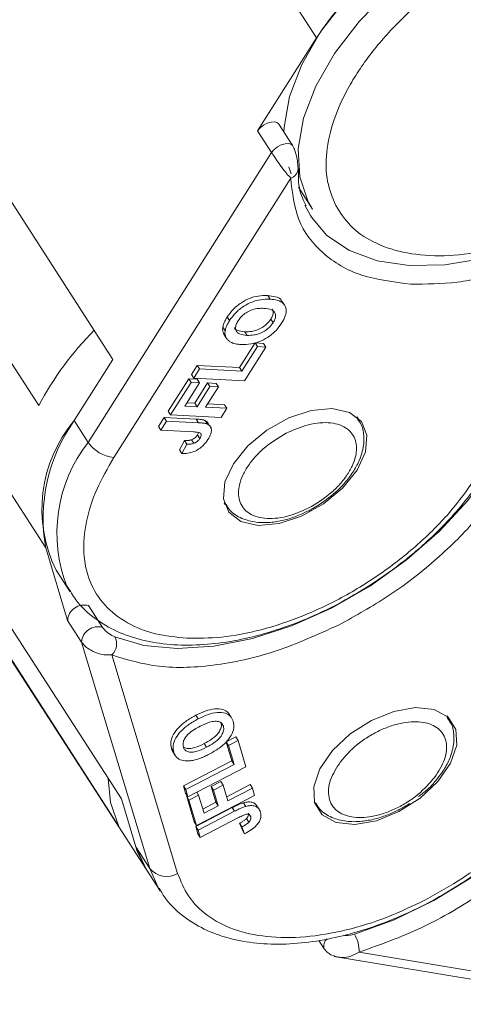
# Model space of a CAD drawing. Header units: millimetres. Extents: x 3187 to 3689, y -339 to 12.
# Tile 19 of 33: x 3466 to 3481, y -79 to -46. Entities that reach past the tile are written whole.
import ezdxf

# ---------------------------------------------------------------- set-up
doc = ezdxf.new("R2010")
doc.units = ezdxf.units.MM

msp = doc.modelspace()

# ---------------------------------------------------------------- linework, layer by layer
at = {"color": 7, "linetype": 'Continuous', "lineweight": 15}
for p, q in [((3466.756, -32.076), (3476.107, -46.565)), ((3469.306, -57.305), (3459.955, -42.817)), ((3476.107, -46.565), (3474.139, -49.673)), ((3466.829, -58.849), (3459.036, -46.776)), ((3457.711, -49.109), (3467.062, -63.597)), ((3475.315, -50.176), (3474.847, -49.452)), ((3474.139, -49.673), (3474.606, -50.398)), ((3474.606, -50.398), (3468.478, -60.076)), ((3475.177, -50.871), (3475.265, -51.107)), ((3469.332, -60.587), (3475.244, -51.249)), ((3475.502, -51.557), (3475.969, -52.282)), ((3475.969, -52.282), (3475.924, -52.209)), ((3474.476, -55.172), (3474.554, -55.293)), ((3475.037, -55.489), (3474.959, -55.369)), ((3473.124, -55.888), (3473.202, -56.009)), ((3472.977, -56.228), (3473.055, -56.349)), ((3474.581, -55.959), (3474.659, -56.08)), ((3473.013, -56.465), (3473.091, -56.585)), ((3473.785, -56.502), (3473.707, -56.381)), ((3473.534, -57.577), (3474.053, -56.757)), ((3473.612, -57.698), (3474.131, -56.878)), ((3474.413, -56.892), (3473.699, -58.019)), ((3474.053, -56.757), (3474.335, -56.772)), ((3474.053, -56.757), (3474.131, -56.878)), ((3474.131, -56.878), (3474.413, -56.892)), ((3474.413, -56.892), (3474.335, -56.772)), ((3469.588, -71.988), (3460.237, -57.5)), ((3468.011, -59.352), (3469.306, -57.305)), ((3471.928, -57.812), (3472.123, -57.504)), ((3472.123, -57.504), (3473.534, -57.577)), ((3472.123, -57.504), (3472.201, -57.625)), ((3471.928, -57.812), (3472.006, -57.932)), ((3472.006, -57.932), (3472.201, -57.625)), ((3472.201, -57.625), (3473.612, -57.698)), ((3473.534, -57.577), (3473.612, -57.698)), ((3471.151, -59.04), (3471.838, -57.954)), ((3471.229, -59.16), (3471.916, -58.074)), ((3472.198, -58.089), (3471.705, -58.868)), ((3471.838, -57.954), (3472.121, -57.968)), ((3471.838, -57.954), (3471.916, -58.074)), ((3471.916, -58.074), (3472.198, -58.089)), ((3473.699, -58.019), (3472.006, -57.932)), ((3472.04, -58.768), (3472.468, -58.092)), ((3472.118, -58.889), (3472.546, -58.213)), ((3472.121, -57.968), (3472.198, -58.089)), ((3472.468, -58.092), (3472.75, -58.106)), ((3472.468, -58.092), (3472.546, -58.213)), ((3472.546, -58.213), (3472.828, -58.227)), ((3472.75, -58.106), (3472.828, -58.227)), ((3472.828, -58.227), (3472.4, -58.903)), ((3471.705, -58.868), (3472.118, -58.889)), ((3471.777, -58.755), (3472.04, -58.768)), ((3472.04, -58.768), (3472.118, -58.889)), ((3472.472, -58.79), (3473.038, -58.819)), ((3473.116, -58.94), (3473.038, -58.819)), ((3471.151, -59.04), (3471.229, -59.16)), ((3472.922, -59.248), (3471.229, -59.16)), ((3472.4, -58.903), (3473.116, -58.94)), ((3473.116, -58.94), (3472.922, -59.248)), ((3468.478, -60.076), (3468.011, -59.352)), ((3470.827, -59.551), (3471.022, -59.243)), ((3470.905, -59.671), (3471.1, -59.364)), ((3471.022, -59.243), (3472.089, -59.298)), ((3471.022, -59.243), (3471.1, -59.364)), ((3471.1, -59.364), (3472.167, -59.419)), ((3472.089, -59.298), (3472.167, -59.419)), ((3472.389, -59.35), (3472.467, -59.47)), ((3472.535, -59.522), (3472.509, -59.482)), ((3477.453, -59.226), (3477.494, -59.284)), ((3477.495, -59.286), (3477.46, -59.232)), ((3461.061, -59.846), (3470.412, -74.334)), ((3470.827, -59.551), (3470.905, -59.671)), ((3472.001, -59.728), (3470.905, -59.671)), ((3472.131, -59.828), (3472.167, -59.754)), ((3472.131, -59.828), (3472.209, -59.949)), ((3472.586, -59.603), (3472.563, -59.566)), ((3471.524, -60.327), (3471.697, -60.019)), ((3471.774, -60.139), (3471.602, -60.448)), ((3471.697, -60.019), (3471.774, -60.139)), ((3471.934, -59.988), (3472.011, -60.108)), ((3471.524, -60.327), (3471.602, -60.448)), ((3469.503, -72.904), (3461.711, -60.83)), ((3473.068, -62.163), (3473.022, -62.086)), ((3473.024, -62.095), (3473.059, -62.149)), ((3475.985, -62.283), (3476.204, -62.154)), ((3467.062, -63.597), (3467.793, -66.026)), ((3467.406, -64.344), (3467.873, -65.068)), ((3468.956, -66.256), (3468.488, -65.532)), ((3467.793, -66.026), (3468.261, -66.75)), ((3468.261, -66.75), (3470.537, -74.311)), ((3471.468, -74.474), (3469.272, -67.178)), ((3472.075, -69.194), (3472.153, -69.315)), ((3473.242, -69.242), (3473.164, -69.121)), ((3480.459, -69.216), (3480.492, -69.261)), ((3480.502, -69.276), (3480.467, -69.222)), ((3472.921, -69.44), (3472.999, -69.561)), ((3473.084, -70.077), (3473.407, -69.91)), ((3473.162, -70.198), (3473.484, -70.031)), ((3473.484, -70.031), (3473.407, -69.91)), ((3473.484, -70.031), (3473.75, -70.912)), ((3471.258, -70.303), (3471.336, -70.424)), ((3472.434, -70.261), (3472.356, -70.141)), ((3473.277, -70.718), (3473.084, -70.077)), ((3473.084, -70.077), (3473.162, -70.198)), ((3473.354, -70.838), (3473.162, -70.198)), ((3471.315, -70.426), (3471.392, -70.547)), ((3471.663, -71.552), (3473.277, -70.718)), ((3471.741, -71.673), (3473.354, -70.838)), ((3473.75, -70.912), (3471.813, -71.913)), ((3473.277, -70.718), (3473.354, -70.838)), ((3471.735, -71.792), (3471.663, -71.552)), ((3471.663, -71.552), (3471.741, -71.673)), ((3471.813, -71.913), (3471.741, -71.673)), ((3472.587, -71.572), (3472.91, -71.406)), ((3472.746, -72.101), (3472.587, -71.572)), ((3472.587, -71.572), (3472.665, -71.693)), ((3472.665, -71.693), (3472.988, -71.526)), ((3472.824, -72.222), (3472.665, -71.693)), ((3472.91, -71.406), (3472.988, -71.526)), ((3472.988, -71.526), (3473.147, -72.055)), ((3473.105, -71.915), (3473.888, -71.51)), ((3473.147, -72.055), (3473.966, -71.631)), ((3473.966, -71.631), (3473.888, -71.51)), ((3473.966, -71.631), (3474.038, -71.871)), ((3470.069, -73.587), (3469.588, -71.988)), ((3471.735, -71.792), (3471.813, -71.913)), ((3471.769, -71.903), (3471.797, -71.888)), ((3472.024, -72.752), (3471.769, -71.903)), ((3471.769, -71.903), (3471.846, -72.024)), ((3471.846, -72.024), (3472.169, -71.857)), ((3472.102, -72.873), (3471.846, -72.024)), ((3474.038, -71.871), (3472.102, -72.873)), ((3472.107, -71.761), (3472.169, -71.857)), ((3472.169, -71.857), (3472.352, -72.465)), ((3472.072, -72.911), (3473.293, -72.279)), ((3472.31, -72.326), (3472.746, -72.101)), ((3472.352, -72.465), (3472.824, -72.222)), ((3472.746, -72.101), (3472.824, -72.222)), ((3473.293, -72.279), (3473.37, -72.4)), ((3473.669, -72.116), (3473.747, -72.237)), ((3474.157, -72.292), (3474.079, -72.171)), ((3476.069, -72.144), (3476.028, -72.076)), ((3476.031, -72.085), (3476.066, -72.139)), ((3472.15, -73.032), (3473.37, -72.4)), ((3473.475, -72.623), (3472.222, -73.272)), ((3473.763, -72.646), (3473.84, -72.767)), ((3473.854, -72.498), (3473.908, -72.583)), ((3472.024, -72.752), (3472.102, -72.873)), ((3472.144, -73.151), (3472.072, -72.911)), ((3472.072, -72.911), (3472.15, -73.032)), ((3473.629, -73.031), (3473.531, -72.803)), ((3473.531, -72.803), (3473.609, -72.924)), ((3473.609, -72.924), (3473.706, -73.151)), ((3472.144, -73.151), (3472.222, -73.272)), ((3472.222, -73.272), (3472.15, -73.032)), ((3473.629, -73.031), (3473.706, -73.151)), ((3470.537, -74.311), (3470.069, -73.587)), ((3470.069, -73.587), (3470.412, -74.334)), ((3470.412, -74.334), (3470.88, -75.058)), ((3470.842, -74.998), (3470.537, -74.311)), ((3470.88, -75.058), (3470.842, -74.998)), ((3476.189, -76.72), (3476.367, -76.996)), ((3476.397, -77.03), (3476.367, -76.996)), ((3476.762, -77.262), (3486.282, -78.849)), ((3486.71, -78.637), (3477.526, -77.107))]:
    msp.add_line(p, q, dxfattribs=at)
at = {"color": 7, "linetype": 'Continuous', "lineweight": 15, "flags": 128}
for points in [[(3480.425, -42.492), (3479.184, -43.326), (3478.05, -44.269), (3477.058, -45.292), (3476.238, -46.363), (3475.614, -47.452), (3475.206, -48.523), (3475.026, -49.546), (3475.018, -49.717)], [(3475.924, -52.209), (3475.832, -52.045), (3475.547, -51.212), (3475.494, -50.27), (3475.674, -49.248), (3476.082, -48.176), (3476.705, -47.088), (3477.526, -46.016), (3478.518, -44.993), (3479.651, -44.051), (3480.892, -43.217)], [(3474.847, -49.452), (3474.801, -49.406), (3474.709, -49.374), (3474.593, -49.376), (3474.463, -49.413), (3474.336, -49.48), (3474.223, -49.57), (3474.139, -49.673)], [(3474.606, -50.398), (3474.691, -50.294), (3474.803, -50.204), (3474.931, -50.137), (3475.06, -50.1), (3475.177, -50.098), (3475.268, -50.131), (3475.315, -50.176)], [(3475.938, -52.558), (3475.903, -52.501), (3475.72, -52.153)], [(3485.628, -52.312), (3484.327, -53.009), (3482.996, -53.557), (3481.674, -53.939), (3480.398, -54.145), (3479.206, -54.168), (3478.132, -54.008), (3477.206, -53.67), (3476.456, -53.163), (3475.938, -52.558)], [(3476.628, -58.949), (3477.206, -59.077), (3477.607, -59.383), (3477.791, -59.838), (3477.74, -60.397), (3477.459, -61.005), (3476.977, -61.602), (3476.339, -62.131), (3475.609, -62.539), (3474.858, -62.786), (3474.159, -62.849), (3473.581, -62.72), (3473.181, -62.414), (3472.997, -61.959), (3473.048, -61.4), (3473.328, -60.792), (3473.811, -60.195), (3474.448, -59.666), (3475.178, -59.258), (3475.93, -59.011), (3476.628, -58.949)], [(3481.938, -60.943), (3481.16, -62.014), (3480.21, -63.044), (3479.116, -64.003), (3477.91, -64.864), (3476.625, -65.602), (3475.299, -66.197), (3473.97, -66.63), (3472.677, -66.889), (3471.456, -66.967), (3470.343, -66.862), (3469.37, -66.576)], [(3467.873, -65.068), (3467.814, -64.972), (3467.779, -64.911)], [(3485.913, -66.6), (3486.055, -67.498), (3485.971, -68.485), (3485.663, -69.532), (3485.141, -70.609), (3484.419, -71.686), (3483.518, -72.731), (3482.464, -73.714), (3481.288, -74.608), (3480.023, -75.385), (3478.705, -76.025), (3477.373, -76.508)], [(3477.942, -69.365), (3478.694, -69.062), (3479.418, -68.938), (3480.042, -69.004), (3480.506, -69.255), (3480.763, -69.666), (3480.789, -70.197), (3480.581, -70.795), (3480.16, -71.403), (3479.567, -71.96), (3478.859, -72.412), (3478.107, -72.715), (3477.383, -72.839), (3476.759, -72.772), (3476.295, -72.521), (3476.038, -72.11), (3476.012, -71.58), (3476.22, -70.981), (3476.641, -70.374), (3477.234, -69.817), (3477.942, -69.365)], [(3469.149, -71.309), (3469.22, -72.105), (3469.503, -72.904)], [(3470.412, -74.334), (3470.12, -73.742), (3470.069, -73.587)]]:
    msp.add_lwpolyline(points, dxfattribs=at)
at = {"color": 7, "linetype": 'Continuous', "lineweight": 15}
for centre, radius, start, end in [((3487.205, -54.006), 13.362, 120.4913, 146.1564), ((3475.15, -50.922), 0.34, 286.1548, 357.2208), ((3476.286, -63.86), 10.703, 135.2995, 152.0824), ((3471.529, -62.311), 4.598, 139.9322, 206.2431), ((3472.613, -62.609), 5.638, 144.7124, 190.0973), ((3472.337, -63.103), 4.904, 141.8889, 201.6396), ((3469.468, -59.391), 1.203, 214.6809, 263.5216), ((3468.336, -66.053), 0.543, 73.6709, 177.1074), ((3468.803, -66.778), 0.543, 73.6709, 177.1074), ((3468.916, -66.811), 0.512, 314.1314, 27.3715), ((3471.096, -73.856), 0.721, 219.1609, 301.0513), ((3476.519, -77.045), 1.009, 356.474, 32.1625), ((3476.658, -76.896), 0.308, 130.4514, 198.8288)]:
    msp.add_arc(centre, radius, start, end, dxfattribs=at)
for points, knots in [([(3481.392, -44.062), (3480.987, -44.322), (3480.154, -44.858), (3479.014, -45.839), (3477.999, -46.94), (3477.194, -48.115), (3476.652, -49.29), (3476.406, -50.389), (3476.422, -51.37), (3476.641, -51.906), (3476.747, -52.166)], [0, 0, 0, 0, 0.116516, 0.2400113, 0.3686408, 0.5, 0.6313592, 0.7599887, 0.883484, 1, 1, 1, 1]), ([(3475.489, -50.939), (3475.488, -50.9), (3475.486, -50.822), (3475.467, -50.664), (3475.436, -50.493), (3475.391, -50.344), (3475.349, -50.238), (3475.321, -50.19), (3475.306, -50.165)], [0, 0, 0, 0, 0.196656, 0.401459, 0.635632, 0.790865, 0.88923, 1, 1, 1, 1]), ([(3475.244, -51.249), (3475.2, -51.2), (3475.11, -51.103), (3474.967, -50.917), (3474.849, -50.756), (3474.761, -50.63), (3474.678, -50.507), (3474.63, -50.433), (3474.606, -50.398)], [0, 0, 0, 0, 0.247995, 0.498151, 0.630033, 0.748815, 0.87713, 1, 1, 1, 1]), ([(3475.763, -52.179), (3475.717, -52.091), (3475.568, -51.801), (3475.487, -51.378), (3475.502, -51.024), (3475.506, -50.937)], [0, 0, 0, 0, 0.249563, 0.816262, 1, 1, 1, 1]), ([(3479.26, -54.793), (3478.689, -54.721), (3477.528, -54.575), (3476.254, -53.806), (3475.406, -52.702), (3475.298, -51.728), (3475.244, -51.249)], [0, 0, 0, 0, 0.245823, 0.5, 0.754177, 1, 1, 1, 1]), ([(3476.747, -52.166), (3476.897, -52.4), (3477.205, -52.882), (3477.971, -53.411), (3478.97, -53.763), (3480.182, -53.883), (3481.533, -53.761), (3482.935, -53.408), (3484.309, -52.878), (3485.17, -52.396), (3485.588, -52.162)], [0, 0, 0, 0, 0.116516, 0.240011, 0.368641, 0.5, 0.631359, 0.759989, 0.883484, 1, 1, 1, 1]), ([(3485.94, -52.84), (3485.384, -53.149), (3484.26, -53.772), (3482.508, -54.401), (3480.795, -54.785), (3479.767, -54.79), (3479.26, -54.793)], [0, 0, 0, 0, 0.247221, 0.5, 0.752779, 1, 1, 1, 1]), ([(3473.124, -55.888), (3473.184, -55.802), (3473.306, -55.629), (3473.579, -55.408), (3473.874, -55.257), (3474.183, -55.172), (3474.371, -55.172), (3474.476, -55.172)], [0, 0, 0, 0, 0.203933, 0.41017, 0.593215, 0.773531, 1, 1, 1, 1]), ([(3474.476, -55.172), (3474.563, -55.182), (3474.736, -55.202), (3474.907, -55.274), (3474.939, -55.358), (3474.946, -55.376)], [0, 0, 0, 0, 0.436534, 0.877101, 1, 1, 1, 1]), ([(3473.202, -56.009), (3473.262, -55.923), (3473.384, -55.75), (3473.657, -55.528), (3473.952, -55.378), (3474.261, -55.293), (3474.449, -55.293), (3474.554, -55.293)], [0, 0, 0, 0, 0.203933, 0.41017, 0.593215, 0.773531, 1, 1, 1, 1]), ([(3474.554, -55.293), (3474.642, -55.302), (3474.819, -55.32), (3475.02, -55.431), (3475.105, -55.617), (3475.078, -55.85), (3474.988, -56.01), (3474.941, -56.093)], [0, 0, 0, 0, 0.204609, 0.411109, 0.621842, 0.801311, 1, 1, 1, 1]), ([(3472.977, -56.228), (3472.981, -56.208), (3472.989, -56.167), (3473.01, -56.108), (3473.034, -56.051), (3473.06, -55.997), (3473.09, -55.943), (3473.113, -55.906), (3473.124, -55.888)], [0, 0, 0, 0, 0.185429, 0.37219, 0.527708, 0.683877, 0.841678, 1, 1, 1, 1]), ([(3473.486, -56.019), (3473.534, -55.954), (3473.615, -55.844), (3473.793, -55.718), (3473.979, -55.633), (3474.171, -55.597), (3474.294, -55.599), (3474.351, -55.6)], [0, 0, 0, 0, 0.241919, 0.409044, 0.576174, 0.800887, 1, 1, 1, 1]), ([(3474.351, -55.6), (3474.44, -55.609), (3474.581, -55.624), (3474.709, -55.716), (3474.749, -55.831), (3474.728, -55.959), (3474.68, -56.043), (3474.659, -56.08)], [0, 0, 0, 0, 0.319264, 0.504624, 0.690858, 0.864593, 1, 1, 1, 1]), ([(3474.624, -55.611), (3474.64, -55.644), (3474.673, -55.712), (3474.649, -55.839), (3474.602, -55.922), (3474.581, -55.959)], [0, 0, 0, 0, 0.358834, 0.719163, 1, 1, 1, 1]), ([(3473.016, -56.463), (3473.011, -56.456), (3472.972, -56.4), (3472.964, -56.316), (3472.976, -56.237), (3472.977, -56.228)], [0, 0, 0, 0, 0.107581, 0.904153, 1, 1, 1, 1]), ([(3473.055, -56.349), (3473.059, -56.329), (3473.067, -56.288), (3473.088, -56.228), (3473.112, -56.172), (3473.138, -56.118), (3473.168, -56.063), (3473.19, -56.027), (3473.202, -56.009)], [0, 0, 0, 0, 0.185429, 0.37219, 0.527708, 0.683877, 0.841678, 1, 1, 1, 1]), ([(3473.785, -56.502), (3473.696, -56.493), (3473.557, -56.478), (3473.43, -56.388), (3473.392, -56.276), (3473.414, -56.147), (3473.463, -56.061), (3473.486, -56.019)], [0, 0, 0, 0, 0.319417, 0.499226, 0.680002, 0.847806, 1, 1, 1, 1]), ([(3474.941, -56.093), (3474.881, -56.179), (3474.759, -56.352), (3474.49, -56.573), (3474.199, -56.723), (3473.893, -56.809), (3473.706, -56.81), (3473.602, -56.81)], [0, 0, 0, 0, 0.205416, 0.413489, 0.592452, 0.772931, 1, 1, 1, 1]), ([(3474.581, -55.959), (3474.538, -56.017), (3474.461, -56.121), (3474.29, -56.246), (3474.115, -56.332), (3473.912, -56.382), (3473.783, -56.382), (3473.707, -56.381)], [0, 0, 0, 0, 0.213943, 0.387352, 0.56015, 0.741367, 1, 1, 1, 1]), ([(3474.659, -56.08), (3474.616, -56.137), (3474.539, -56.242), (3474.368, -56.367), (3474.193, -56.452), (3473.99, -56.503), (3473.861, -56.502), (3473.785, -56.502)], [0, 0, 0, 0, 0.213943, 0.387352, 0.56015, 0.741367, 1, 1, 1, 1]), ([(3473.216, -56.716), (3473.188, -56.695), (3473.131, -56.652), (3473.062, -56.544), (3473.042, -56.436), (3473.054, -56.357), (3473.055, -56.349)], [0, 0, 0, 0, 0.2509, 0.502162, 0.946531, 1, 1, 1, 1]), ([(3473.707, -56.381), (3473.621, -56.37), (3473.486, -56.353), (3473.374, -56.295), (3473.361, -56.254), (3473.36, -56.251)], [0, 0, 0, 0, 0.621609, 0.971531, 1, 1, 1, 1]), ([(3473.602, -56.81), (3473.579, -56.808), (3473.534, -56.806), (3473.467, -56.798), (3473.4, -56.786), (3473.334, -56.769), (3473.271, -56.747), (3473.235, -56.727), (3473.216, -56.716)], [0, 0, 0, 0, 0.15395, 0.308181, 0.478699, 0.649961, 0.824203, 1, 1, 1, 1]), ([(3472.089, -59.298), (3472.112, -59.3), (3472.157, -59.302), (3472.216, -59.308), (3472.267, -59.315), (3472.309, -59.324), (3472.352, -59.334), (3472.376, -59.344), (3472.389, -59.35)], [0, 0, 0, 0, 0.2082698, 0.416707, 0.5614806, 0.7065734, 0.8528245, 1, 1, 1, 1]), ([(3472.167, -59.419), (3472.19, -59.42), (3472.234, -59.423), (3472.294, -59.429), (3472.345, -59.436), (3472.387, -59.445), (3472.429, -59.455), (3472.454, -59.465), (3472.467, -59.47)], [0, 0, 0, 0, 0.2082698, 0.416707, 0.5614806, 0.7065734, 0.8528245, 1, 1, 1, 1]), ([(3472.389, -59.35), (3472.422, -59.368), (3472.479, -59.4), (3472.494, -59.461), (3472.5, -59.486)], [0, 0, 0, 0, 0.575883, 1, 1, 1, 1]), ([(3472.467, -59.47), (3472.498, -59.49), (3472.567, -59.533), (3472.606, -59.647), (3472.581, -59.804), (3472.516, -59.919), (3472.479, -59.983)], [0, 0, 0, 0, 0.206429, 0.456722, 0.693973, 1, 1, 1, 1]), ([(3475.096, -59.771), (3475.344, -59.661), (3475.728, -59.493), (3476.226, -59.415), (3476.583, -59.417), (3476.894, -59.485), (3477.215, -59.656), (3477.455, -59.993), (3477.456, -60.455), (3477.31, -60.867), (3477.118, -61.196), (3476.859, -61.516), (3476.454, -61.905), (3476.086, -62.125), (3475.847, -62.268)], [0, 0, 0, 0, 0.119721, 0.184895, 0.25, 0.315174, 0.380279, 0.5, 0.619721, 0.684895, 0.75, 0.815174, 0.880279, 1, 1, 1, 1]), ([(3476.204, -62.154), (3476.411, -62.006), (3476.7, -61.799), (3477.049, -61.439), (3477.301, -61.123), (3477.523, -60.735), (3477.668, -60.324), (3477.705, -59.899), (3477.65, -59.533), (3477.519, -59.357), (3477.474, -59.297)], [0, 0, 0, 0, 0.189589, 0.265494, 0.389172, 0.513909, 0.645733, 0.7822, 0.924815, 1, 1, 1, 1]), ([(3471.934, -59.988), (3471.96, -59.976), (3472.011, -59.953), (3472.076, -59.9), (3472.112, -59.857), (3472.128, -59.833), (3472.131, -59.828)], [0, 0, 0, 0, 0.329986, 0.628364, 0.925073, 1, 1, 1, 1]), ([(3472.001, -59.728), (3472.042, -59.731), (3472.125, -59.737), (3472.22, -59.757), (3472.256, -59.804), (3472.256, -59.855), (3472.235, -59.906), (3472.215, -59.939), (3472.209, -59.949)], [0, 0, 0, 0, 0.272224, 0.546623, 0.659126, 0.771081, 0.934792, 1, 1, 1, 1]), ([(3475.847, -62.268), (3475.599, -62.377), (3475.215, -62.546), (3474.717, -62.624), (3474.361, -62.621), (3474.049, -62.553), (3473.728, -62.383), (3473.488, -62.045), (3473.488, -61.584), (3473.633, -61.172), (3473.825, -60.843), (3474.085, -60.522), (3474.489, -60.134), (3474.857, -59.913), (3475.096, -59.771)], [0, 0, 0, 0, 0.119721, 0.184895, 0.25, 0.315174, 0.380279, 0.5, 0.619721, 0.684895, 0.75, 0.815174, 0.880279, 1, 1, 1, 1]), ([(3472.479, -59.983), (3472.432, -60.05), (3472.352, -60.163), (3472.18, -60.303), (3471.998, -60.397), (3471.796, -60.448), (3471.669, -60.448), (3471.602, -60.448)], [0, 0, 0, 0, 0.2409298, 0.4094913, 0.5786421, 0.7751051, 1, 1, 1, 1]), ([(3471.697, -60.019), (3471.708, -60.019), (3471.731, -60.019), (3471.768, -60.018), (3471.806, -60.015), (3471.847, -60.01), (3471.889, -60.002), (3471.919, -59.993), (3471.934, -59.988)], [0, 0, 0, 0, 0.15598, 0.312089, 0.480893, 0.650178, 0.823475, 1, 1, 1, 1]), ([(3472.011, -60.108), (3471.994, -60.114), (3471.959, -60.125), (3471.913, -60.133), (3471.874, -60.136), (3471.84, -60.139), (3471.807, -60.139), (3471.785, -60.139), (3471.774, -60.139)], [0, 0, 0, 0, 0.205288, 0.416473, 0.561717, 0.70725, 0.853541, 1, 1, 1, 1]), ([(3472.209, -59.949), (3472.2, -59.962), (3472.183, -59.988), (3472.15, -60.022), (3472.116, -60.051), (3472.084, -60.074), (3472.048, -60.093), (3472.024, -60.103), (3472.011, -60.108)], [0, 0, 0, 0, 0.1994149, 0.4047786, 0.5493055, 0.697938, 0.8472718, 1, 1, 1, 1]), ([(3469.332, -60.587), (3469.131, -60.937), (3468.716, -61.658), (3468.378, -62.742), (3468.288, -63.796), (3468.497, -64.751), (3468.995, -65.545), (3469.747, -66.129), (3470.675, -66.506), (3471.413, -66.583), (3471.771, -66.621)], [0, 0, 0, 0, 0.116516, 0.240011, 0.368641, 0.5, 0.631359, 0.759989, 0.883484, 1, 1, 1, 1]), ([(3477.93, -64.828), (3478.311, -64.567), (3478.848, -64.201), (3479.575, -63.597), (3480.158, -63.061), (3480.784, -62.394), (3481.321, -61.738), (3481.605, -61.296), (3481.729, -61.103)], [0, 0, 0, 0, 0.246938, 0.346926, 0.511716, 0.680846, 0.860361, 1, 1, 1, 1]), ([(3471.771, -66.621), (3472.152, -66.621), (3472.938, -66.622), (3474.269, -66.362), (3475.69, -65.89), (3477.13, -65.195), (3478.498, -64.321), (3479.707, -63.324), (3480.719, -62.275), (3481.215, -61.558), (3481.455, -61.21)], [0, 0, 0, 0, 0.116516, 0.240011, 0.368641, 0.5, 0.631359, 0.759989, 0.883484, 1, 1, 1, 1]), ([(3482.471, -61.263), (3482.149, -61.724), (3481.497, -62.657), (3480.161, -63.976), (3478.64, -65.176), (3477.519, -65.806), (3476.965, -66.118)], [0, 0, 0, 0, 0.247221, 0.5, 0.752779, 1, 1, 1, 1]), ([(3473.091, -62.155), (3473.128, -62.22), (3473.248, -62.424), (3473.604, -62.633), (3474.082, -62.764), (3474.577, -62.764), (3475.034, -62.678), (3475.408, -62.565), (3475.629, -62.46), (3475.725, -62.414)], [0, 0, 0, 0, 0.087747, 0.275856, 0.457819, 0.640422, 0.78262, 0.905859, 1, 1, 1, 1]), ([(3475.725, -62.414), (3475.779, -62.391), (3475.869, -62.354), (3475.953, -62.303), (3475.985, -62.283)], [0, 0, 0, 0, 0.616121, 1, 1, 1, 1]), ([(3467.782, -64.874), (3467.871, -65.034), (3468.105, -65.453), (3468.674, -65.969), (3469.428, -66.416), (3470.276, -66.703), (3471.206, -66.85), (3472.193, -66.861), (3473.207, -66.747), (3474.244, -66.517), (3475.2, -66.208), (3476.048, -65.858), (3476.938, -65.432), (3477.547, -65.061), (3477.93, -64.828)], [0, 0, 0, 0, 0.06058, 0.158889, 0.249333, 0.34037, 0.430927, 0.520224, 0.607499, 0.691584, 0.778666, 0.842299, 0.90067, 1, 1, 1, 1]), ([(3469.37, -66.576), (3469.305, -66.543), (3469.206, -66.494), (3469.073, -66.387), (3469.007, -66.321), (3468.974, -66.282), (3468.962, -66.265), (3468.956, -66.256)], [0, 0, 0, 0, 0.49837, 0.74785, 0.883326, 0.942509, 1, 1, 1, 1]), ([(3476.965, -66.118), (3476.273, -66.439), (3474.865, -67.091), (3472.754, -67.569), (3470.8, -67.652), (3469.776, -67.334), (3469.272, -67.178)], [0, 0, 0, 0, 0.245823, 0.5, 0.754177, 1, 1, 1, 1]), ([(3469.272, -67.178), (3469.184, -67.181), (3469.007, -67.185), (3468.761, -67.116), (3468.577, -67.029), (3468.448, -66.947), (3468.337, -66.854), (3468.286, -66.784), (3468.261, -66.75)], [0, 0, 0, 0, 0.2479947, 0.4981508, 0.6300332, 0.7488149, 0.8771295, 1, 1, 1, 1]), ([(3480.937, -74.818), (3481.318, -74.557), (3481.854, -74.19), (3482.581, -73.586), (3483.165, -73.051), (3483.793, -72.384), (3484.371, -71.665), (3484.882, -70.9), (3485.304, -70.107), (3485.618, -69.3), (3485.816, -68.489), (3485.873, -67.69), (3485.831, -67.058), (3485.711, -66.722), (3485.676, -66.625)], [0, 0, 0, 0, 0.11739, 0.164922, 0.24326, 0.323661, 0.408999, 0.497058, 0.587086, 0.678602, 0.771376, 0.865414, 0.961104, 1, 1, 1, 1]), ([(3479.746, -75.359), (3480.165, -75.126), (3481.027, -74.645), (3482.244, -73.728), (3483.362, -72.673), (3484.295, -71.518), (3484.982, -70.337), (3485.38, -69.205), (3485.515, -68.173), (3485.393, -67.587), (3485.333, -67.303)], [0, 0, 0, 0, 0.116516, 0.240011, 0.368641, 0.5, 0.631359, 0.759989, 0.883484, 1, 1, 1, 1]), ([(3472.075, -69.194), (3472.18, -69.144), (3472.391, -69.042), (3472.715, -68.963), (3472.976, -68.987), (3473.123, -69.055), (3473.155, -69.116), (3473.159, -69.124)], [0, 0, 0, 0, 0.246717, 0.495714, 0.749814, 0.966218, 1, 1, 1, 1]), ([(3471.258, -70.303), (3471.245, -70.232), (3471.218, -70.089), (3471.311, -69.836), (3471.494, -69.596), (3471.754, -69.373), (3471.96, -69.258), (3472.075, -69.194)], [0, 0, 0, 0, 0.203933, 0.41017, 0.593215, 0.773531, 1, 1, 1, 1]), ([(3471.336, -70.424), (3471.323, -70.353), (3471.296, -70.21), (3471.389, -69.956), (3471.572, -69.716), (3471.832, -69.494), (3472.038, -69.379), (3472.153, -69.315)], [0, 0, 0, 0, 0.203933, 0.41017, 0.593215, 0.773531, 1, 1, 1, 1]), ([(3472.153, -69.315), (3472.258, -69.264), (3472.469, -69.163), (3472.792, -69.084), (3473.058, -69.105), (3473.245, -69.213), (3473.295, -69.331), (3473.321, -69.393)], [0, 0, 0, 0, 0.204609, 0.411109, 0.621842, 0.801311, 1, 1, 1, 1]), ([(3472.216, -69.56), (3472.322, -69.509), (3472.49, -69.429), (3472.717, -69.386), (3472.866, -69.407), (3472.962, -69.471), (3472.988, -69.533), (3472.999, -69.561)], [0, 0, 0, 0, 0.319264, 0.504624, 0.690858, 0.864593, 1, 1, 1, 1]), ([(3473.321, -69.393), (3473.335, -69.464), (3473.362, -69.607), (3473.273, -69.858), (3473.093, -70.095), (3472.838, -70.316), (3472.633, -70.431), (3472.519, -70.495)], [0, 0, 0, 0, 0.205416, 0.413489, 0.592452, 0.772931, 1, 1, 1, 1]), ([(3476.907, -70.747), (3477.077, -70.552), (3477.342, -70.251), (3477.815, -69.915), (3478.208, -69.698), (3478.613, -69.535), (3479.123, -69.405), (3479.699, -69.392), (3480.128, -69.573), (3480.351, -69.824), (3480.446, -70.071), (3480.46, -70.356), (3480.378, -70.757), (3480.179, -71.069), (3480.05, -71.271)], [0, 0, 0, 0, 0.119721, 0.184895, 0.25, 0.315174, 0.380279, 0.5, 0.619721, 0.684895, 0.75, 0.815174, 0.880279, 1, 1, 1, 1]), ([(3480.089, -71.371), (3480.161, -71.285), (3480.333, -71.079), (3480.528, -70.724), (3480.675, -70.314), (3480.712, -69.889), (3480.655, -69.516), (3480.519, -69.335), (3480.47, -69.269)], [0, 0, 0, 0, 0.126216, 0.302655, 0.489118, 0.682148, 0.883876, 1, 1, 1, 1]), ([(3471.658, -70.254), (3471.65, -70.199), (3471.636, -70.106), (3471.714, -69.948), (3471.839, -69.801), (3472.016, -69.669), (3472.152, -69.595), (3472.216, -69.56)], [0, 0, 0, 0, 0.241919, 0.409044, 0.576174, 0.800887, 1, 1, 1, 1]), ([(3472.921, -69.44), (3472.928, -69.489), (3472.94, -69.577), (3472.869, -69.731), (3472.757, -69.871), (3472.581, -70.016), (3472.439, -70.094), (3472.356, -70.141)], [0, 0, 0, 0, 0.213943, 0.387352, 0.56015, 0.741367, 1, 1, 1, 1]), ([(3472.999, -69.561), (3473.006, -69.609), (3473.018, -69.697), (3472.947, -69.852), (3472.835, -69.992), (3472.659, -70.136), (3472.517, -70.215), (3472.434, -70.261)], [0, 0, 0, 0, 0.213943, 0.387352, 0.56015, 0.741367, 1, 1, 1, 1]), ([(3471.315, -70.426), (3471.314, -70.425), (3471.304, -70.412), (3471.29, -70.385), (3471.272, -70.345), (3471.263, -70.317), (3471.258, -70.303)], [0, 0, 0, 0, 0.038535, 0.356455, 0.677698, 1, 1, 1, 1]), ([(3472.434, -70.261), (3472.327, -70.312), (3472.162, -70.392), (3471.939, -70.433), (3471.794, -70.413), (3471.697, -70.349), (3471.671, -70.285), (3471.658, -70.254)], [0, 0, 0, 0, 0.319417, 0.499226, 0.680002, 0.847806, 1, 1, 1, 1]), ([(3472.356, -70.141), (3472.249, -70.192), (3472.082, -70.272), (3471.863, -70.31), (3471.745, -70.303), (3471.706, -70.274), (3471.699, -70.269)], [0, 0, 0, 0, 0.4452953, 0.6959651, 0.9479832, 1, 1, 1, 1]), ([(3471.491, -70.648), (3471.477, -70.637), (3471.448, -70.616), (3471.416, -70.58), (3471.389, -70.543), (3471.368, -70.506), (3471.35, -70.466), (3471.341, -70.438), (3471.336, -70.424)], [0, 0, 0, 0, 0.1854289, 0.3721896, 0.5277082, 0.6838775, 0.8416784, 1, 1, 1, 1]), ([(3472.01, -70.694), (3471.959, -70.703), (3471.857, -70.721), (3471.68, -70.72), (3471.558, -70.69), (3471.498, -70.652), (3471.491, -70.648)], [0, 0, 0, 0, 0.2509, 0.502162, 0.946531, 1, 1, 1, 1]), ([(3472.519, -70.495), (3472.493, -70.508), (3472.441, -70.535), (3472.36, -70.572), (3472.275, -70.609), (3472.187, -70.643), (3472.098, -70.672), (3472.039, -70.687), (3472.01, -70.694)], [0, 0, 0, 0, 0.15395, 0.308181, 0.478699, 0.649961, 0.824203, 1, 1, 1, 1]), ([(3480.05, -71.271), (3479.879, -71.466), (3479.615, -71.767), (3479.142, -72.103), (3478.749, -72.32), (3478.344, -72.484), (3477.834, -72.613), (3477.258, -72.627), (3476.828, -72.445), (3476.606, -72.194), (3476.511, -71.947), (3476.497, -71.662), (3476.579, -71.261), (3476.778, -70.949), (3476.907, -70.747)], [0, 0, 0, 0, 0.119721, 0.184895, 0.25, 0.315174, 0.380279, 0.5, 0.619721, 0.684895, 0.75, 0.815174, 0.880279, 1, 1, 1, 1]), ([(3479.509, -71.912), (3479.61, -71.837), (3479.793, -71.702), (3479.98, -71.513), (3480.063, -71.405), (3480.089, -71.371)], [0, 0, 0, 0, 0.461545, 0.831918, 1, 1, 1, 1]), ([(3484.971, -71.983), (3484.511, -72.533), (3483.574, -73.651), (3481.705, -75.13), (3479.64, -76.359), (3478.223, -76.86), (3477.526, -77.107)], [0, 0, 0, 0, 0.245823, 0.5, 0.754177, 1, 1, 1, 1]), ([(3473.293, -72.279), (3473.318, -72.266), (3473.37, -72.24), (3473.44, -72.206), (3473.503, -72.178), (3473.558, -72.155), (3473.613, -72.133), (3473.65, -72.122), (3473.669, -72.116)], [0, 0, 0, 0, 0.20827, 0.416707, 0.561481, 0.706573, 0.852825, 1, 1, 1, 1]), ([(3473.37, -72.4), (3473.396, -72.387), (3473.448, -72.361), (3473.518, -72.327), (3473.581, -72.298), (3473.636, -72.276), (3473.691, -72.254), (3473.728, -72.243), (3473.747, -72.237)], [0, 0, 0, 0, 0.20827, 0.416707, 0.561481, 0.706573, 0.852825, 1, 1, 1, 1]), ([(3473.669, -72.116), (3473.721, -72.105), (3473.836, -72.08), (3473.985, -72.098), (3474.048, -72.149), (3474.078, -72.172)], [0, 0, 0, 0, 0.3051647, 0.6751751, 1, 1, 1, 1]), ([(3473.747, -72.237), (3473.799, -72.226), (3473.914, -72.201), (3474.063, -72.222), (3474.183, -72.299), (3474.217, -72.384), (3474.236, -72.432)], [0, 0, 0, 0, 0.206429, 0.456722, 0.693973, 1, 1, 1, 1]), ([(3476.091, -72.134), (3476.131, -72.203), (3476.252, -72.411), (3476.61, -72.623), (3477.089, -72.753), (3477.584, -72.753), (3478.041, -72.669), (3478.448, -72.543), (3478.702, -72.421), (3478.831, -72.358)], [0, 0, 0, 0, 0.089113, 0.27049, 0.445942, 0.622011, 0.759119, 0.877948, 1, 1, 1, 1]), ([(3478.831, -72.358), (3478.852, -72.349), (3478.983, -72.291), (3479.107, -72.211), (3479.211, -72.144)], [0, 0, 0, 0, 0.161664, 1, 1, 1, 1]), ([(3473.475, -72.623), (3473.523, -72.599), (3473.62, -72.551), (3473.743, -72.501), (3473.826, -72.497), (3473.874, -72.518), (3473.897, -72.55), (3473.906, -72.576), (3473.908, -72.583)], [0, 0, 0, 0, 0.272224, 0.546623, 0.659126, 0.771081, 0.934792, 1, 1, 1, 1]), ([(3473.531, -72.803), (3473.544, -72.796), (3473.57, -72.782), (3473.609, -72.759), (3473.648, -72.735), (3473.688, -72.708), (3473.728, -72.679), (3473.751, -72.657), (3473.763, -72.646)], [0, 0, 0, 0, 0.15598, 0.312089, 0.480893, 0.650178, 0.823475, 1, 1, 1, 1]), ([(3474.236, -72.432), (3474.246, -72.487), (3474.264, -72.58), (3474.206, -72.741), (3474.094, -72.889), (3473.92, -73.033), (3473.781, -73.11), (3473.706, -73.151)], [0, 0, 0, 0, 0.24093, 0.409491, 0.578642, 0.775105, 1, 1, 1, 1]), ([(3473.763, -72.646), (3473.781, -72.625), (3473.816, -72.585), (3473.837, -72.524), (3473.837, -72.486), (3473.832, -72.466), (3473.83, -72.463)], [0, 0, 0, 0, 0.329986, 0.628364, 0.925073, 1, 1, 1, 1]), ([(3473.908, -72.583), (3473.911, -72.594), (3473.916, -72.615), (3473.912, -72.648), (3473.902, -72.68), (3473.887, -72.709), (3473.866, -72.739), (3473.849, -72.758), (3473.84, -72.767)], [0, 0, 0, 0, 0.199415, 0.404779, 0.549305, 0.697938, 0.847272, 1, 1, 1, 1]), ([(3473.84, -72.767), (3473.827, -72.78), (3473.799, -72.806), (3473.756, -72.837), (3473.716, -72.862), (3473.681, -72.884), (3473.645, -72.904), (3473.621, -72.918), (3473.609, -72.924)], [0, 0, 0, 0, 0.205288, 0.416473, 0.561717, 0.70725, 0.853541, 1, 1, 1, 1]), ([(3471.468, -74.474), (3471.573, -74.735), (3471.788, -75.272), (3472.424, -75.906), (3473.305, -76.377), (3474.422, -76.625), (3475.705, -76.633), (3477.072, -76.403), (3478.439, -75.983), (3479.319, -75.563), (3479.746, -75.359)], [0, 0, 0, 0, 0.116516, 0.240011, 0.368641, 0.5, 0.631359, 0.759989, 0.883484, 1, 1, 1, 1]), ([(3470.856, -74.973), (3470.925, -75.095), (3471.141, -75.475), (3471.682, -75.958), (3472.435, -76.406), (3473.283, -76.693), (3474.213, -76.84), (3475.2, -76.85), (3476.214, -76.736), (3477.25, -76.507), (3478.207, -76.198), (3479.055, -75.848), (3479.945, -75.421), (3480.553, -75.051), (3480.937, -74.818)], [0, 0, 0, 0, 0.047009, 0.146738, 0.238489, 0.330841, 0.422706, 0.513294, 0.601828, 0.687128, 0.775469, 0.84002, 0.899235, 1, 1, 1, 1]), ([(3477.373, -76.508), (3477.277, -76.533), (3477.161, -76.562), (3477.04, -76.544), (3477.02, -76.541)], [0, 0, 0, 0, 0.8395554, 1, 1, 1, 1]), ([(3476.366, -76.995), (3476.406, -77.045), (3476.476, -77.132), (3476.636, -77.226), (3476.75, -77.255), (3476.816, -77.271)], [0, 0, 0, 0, 0.353525, 0.625118, 1, 1, 1, 1]), ([(3476.817, -77.271), (3476.774, -77.263), (3476.729, -77.255), (3476.693, -77.233), (3476.692, -77.233)], [0, 0, 0, 0, 0.982498, 1, 1, 1, 1]), ([(3477.526, -77.107), (3477.438, -77.155), (3477.26, -77.252), (3477.008, -77.295), (3476.866, -77.277), (3476.817, -77.271)], [0, 0, 0, 0, 0.393622, 0.790674, 1, 1, 1, 1])]:
    msp.add_open_spline(points, degree=3, knots=knots, dxfattribs=at)

doc.saveas('drawing.dxf')
